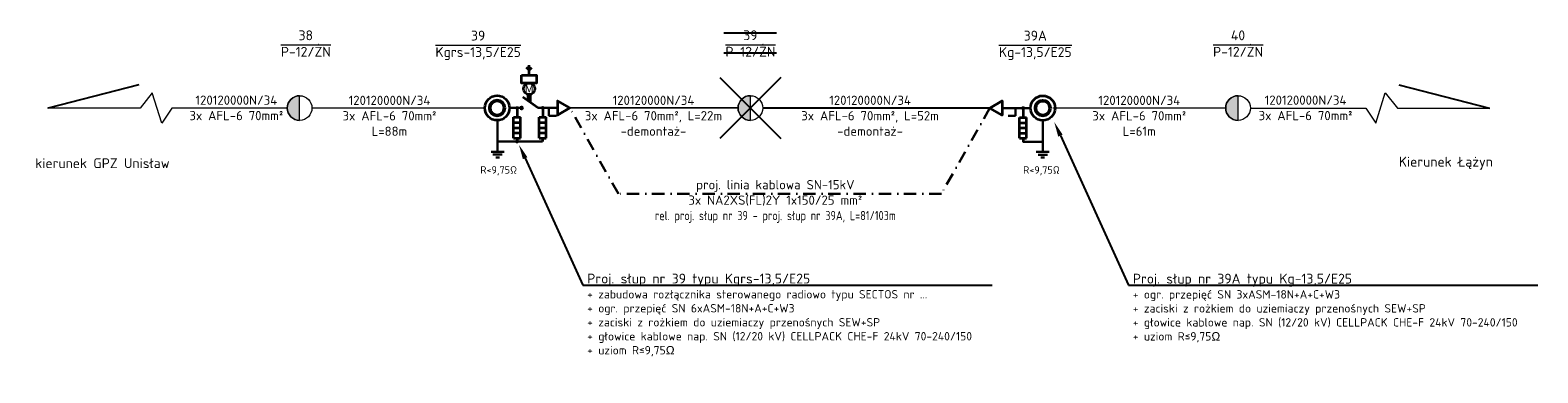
# Model space of a CAD drawing. Header units: metres. Extents: x -1993 to 4624, y 674 to 2411.
# Tile 11 of 14: x 2506 to 2811, y 1414 to 1483. Entities that reach past the tile are written whole.
import ezdxf
from ezdxf import colors
from ezdxf.entities.mleader import LeaderData, LeaderLine
from ezdxf.math import Vec2, Vec3

# ---------------------------------------------------------------- set-up
doc = ezdxf.new("R2010")
doc.units = ezdxf.units.M
doc.linetypes.add('DASHDOT2', pattern=[0.5, 0.25, -0.125, 0, -0.125])
doc.layers.add('# OBMBS-9x-19xxx __EI_opis_SN', color=1, linetype='Continuous', lineweight=0)
doc.layers.add('# OBMBS-9x-19xxx _SN PROJ. KABLE 15kV', color=10, linetype='DASHDOT2', lineweight=30)
doc.layers.add('# OBMBS-9x-19xxx _EI_ schemat', color=1, linetype='Continuous')
doc.layers.add('# OBMBS-9x-19xxx _EI_demontaż SN', color=1, linetype='Demontaż_(6m)')
doc.layers.add('PP_isnt. słup SN', color=18, linetype='Continuous', lineweight=9, true_color=0x000000)
doc.styles.add('linie', font='simplex.shx', dxfattribs={"height": 1})
doc.styles.add('PLS_View', font='arial.ttf')
doc.styles.add('PP_opis 2.0', font='ARIALN.TTF', dxfattribs={"height": 2})
doc.styles.get("Standard").update_dxf_attribs({"font": 'ARIAL.TTF'})
doc.linetypes.add('Demontaż_(6m)', pattern='A,6,["x",linie,S=2,R=0,X=-0.5238,Y=-0.66667],0', length=6)

# ---------------------------------------------------------------- blocks, each defined once
blk = doc.blocks.new('G$CF36D3B97')
at = {"layer": '# OBMBS-9x-19xxx _EI_ schemat', "color": 0, "linetype": 'Continuous', "lineweight": 30}
for p, q in [((1.75, 1.5), (1.75, 10.01)), ((3.5, 1.5), (0, 1.5)), ((3, 0.75), (0.5, 0.75)), ((2.25, 0), (1.25, 0))]:
    blk.add_line(p, q, dxfattribs=at)
blk = doc.blocks.new('G$C0D73F9A8')
at = {"layer": 'PP_isnt. słup SN', "transparency": 33554687}
h = blk.add_hatch(color=0, dxfattribs=at)
h.dxf.hatch_style = 1
edge = h.paths.add_edge_path()
edge.add_line((0, -2), (0, 2))
edge.add_arc((0, 0), 2, 90, 270)
at = {"layer": 'PP_isnt. słup SN', "color": 0}
blk.add_lwpolyline([(0, -2), (0, 2)], dxfattribs=at)
blk.add_circle((0, 0), 2, dxfattribs=at)
blk.add_arc((0, 0), 2, 90, 270, dxfattribs=at)
blk = doc.blocks.new('Ogranicznik')
at = {"layer": '# OBMBS-9x-19xxx _EI_ schemat', "color": 0, "lineweight": 35}
for p, q in [((-1.77, 9.18), (-1.77, 7.28)), ((-2.47, 3.06), (-2.47, 7.28)), ((-1.07, 7.28), (-2.47, 7.28)), ((-1.07, 6.22), (-2.47, 6.22)), ((-1.07, 3.06), (-1.07, 7.28)), ((-1.07, 5.17), (-2.47, 5.17)), ((-1.07, 4.11), (-2.47, 4.11)), ((-1.07, 3.06), (-2.47, 3.06)), ((-1.76, 3.06), (-1.76, 2.36))]:
    blk.add_line(p, q, dxfattribs=at)
blk = doc.blocks.new('G$C78A2E07B')
at = {"layer": '# OBMBS-9x-19xxx _EI_ schemat', "color": 1, "lineweight": 35}
blk.add_circle((2.5, 2.5), 2.5, dxfattribs=at)
at = {"layer": '# OBMBS-9x-19xxx _EI_ schemat', "color": 1, "lineweight": 50}
blk.add_circle((2.5, 2.5), 1.5, dxfattribs=at)
blk = doc.blocks.new('G$C2CA46FFD')
at = {"layer": '# OBMBS-9x-19xxx _EI_ schemat', "color": 244, "lineweight": 35, "ltscale": 0.5}
for p, q in [((1.64, 8), (1.11, 8.57)), ((1.63, 6.99), (1.64, 9.01)), ((1.64, 8), (2.17, 8.57)), ((1.36, 3.13), (1.36, 1.8)), ((1.87, 3.11), (1.87, 1.44))]:
    blk.add_line(p, q, dxfattribs=at)
at = {"layer": '# OBMBS-9x-19xxx _EI_ schemat', "color": 1, "lineweight": 35}
blk.add_line((3.38, 0.36), (0.36, 2.53), dxfattribs=at)
at = {"layer": '# OBMBS-9x-19xxx _EI_ schemat', "color": 244, "lineweight": 35, "ltscale": 0.5}
blk.add_lwpolyline([(0.1, 6.99), (3.17, 6.99), (3.16, 5.4), (0.09, 5.41)], close=True, dxfattribs=at)
at = {"layer": '# OBMBS-9x-19xxx _EI_ schemat', "color": 1, "lineweight": 30}
blk.add_lwpolyline([(0, 0), (0, 0.71)], dxfattribs=at)
at = {"layer": '# OBMBS-9x-19xxx _EI_ schemat', "color": 244, "lineweight": 35, "ltscale": 0.5}
blk.add_circle((1.64, 4.25), 1.16, dxfattribs=at)
at = {"layer": '# OBMBS-9x-19xxx _EI_ schemat', "color": 1, "lineweight": 30}
blk.add_arc((0, 0.36), 0.357, 270.0201, 90.0201, dxfattribs=at)
at = {"layer": '# OBMBS-9x-19xxx _EI_ schemat', "color": 1, "lineweight": 30, "insert": (0.2, 5.03), "char_height": 1.5, "width": 2.9275, "attachment_point": 1, "rotation": 0.0195, "line_spacing_factor": 1.2}
blk.add_mtext('\\pxqc;M', dxfattribs=at)
blk = doc.blocks.new('G$CAA43476E')
at = {"layer": '# OBMBS-9x-19xxx _EI_ schemat', "color": 1, "lineweight": 35, "ltscale": 0.5}
blk.add_lwpolyline([(2.51, 1.45), (0, 2.9), (0, 0)], close=True, dxfattribs=at)

msp = doc.modelspace()

# ---------------------------------------------------------------- linework, layer by layer
at = {"layer": '# OBMBS-9x-19xxx _EI_ schemat', "color": 1, "lineweight": 30}
for p, q in [((2603.08, 1467.375, 109624981.694), (2605.326, 1467.376, 109624981.694)), ((2608.708, 1467.377, 109624981.694), (2612.708, 1467.378, 109624981.694)), ((2609.722, 1467.378, 109624981.694), (2609.722, 1465.795, 109624981.694)), ((2610.982, 1467.378, 109624981.694), (2610.982, 1465.795, 109624981.694)), ((2610.982, 1465.795, 109624981.694), (2612.522, 1465.795, 109624981.694)), ((2705.481, 1465.772, 109624981.694), (2703.941, 1465.772, 109624981.694)), ((2705.481, 1467.355, 109624981.694), (2705.481, 1465.772, 109624981.694)), ((2604.512, 1460.561, 109624981.694), (2600.583, 1460.561, 109624981.694)), ((2609.708, 1460.561, 109624981.694), (2600.583, 1460.561, 109624981.694)), ((2710.981, 1460.536, 109624981.694), (2706.966, 1460.541, 109624981.694))]:
    msp.add_line(p, q, dxfattribs=at)
at = {"layer": '# OBMBS-9x-19xxx _EI_ schemat', "color": 1, "lineweight": 30, "ltscale": 0.5}
for p, q in [((2702.777, 1467.355, 109624981.694), (2705.481, 1467.355, 109624981.694)), ((2705.481, 1467.355, 109624981.694), (2708.481, 1467.355, 109624981.694))]:
    msp.add_line(p, q, dxfattribs=at)
at = {"layer": '# OBMBS-9x-19xxx _EI_ schemat', "color": 1, "lineweight": 35, "ltscale": 0.5, "elevation": 109624981.694}
msp.add_lwpolyline([(2700.266, 1467.355), (2702.777, 1468.804), (2702.777, 1465.906)], close=True, dxfattribs=at)
at = {"layer": '# OBMBS-9x-19xxx _EI_ schemat', "color": 1, "lineweight": 35}
msp.add_circle((2710.981, 1467.355, 109624981.694), 2.5, dxfattribs=at)
at = {"layer": '# OBMBS-9x-19xxx _EI_ schemat', "color": 1, "lineweight": 50}
msp.add_circle((2710.981, 1467.355, 109624981.694), 1.5, dxfattribs=at)
at = {"layer": '# OBMBS-9x-19xxx _EI_ schemat', "color": 1, "linetype": 'ByBlock', "lineweight": 40, "ltscale": 0.5}
for centre in [(2604.526, 1467.375, 109624981.694), (2609.722, 1467.378, 109624981.694), (2706.981, 1467.355, 109624981.694), (2604.512, 1460.561, 109624981.694)]:
    msp.add_circle(centre, 0.0873, dxfattribs=at)
at = {"layer": '# OBMBS-9x-19xxx _EI_demontaż SN', "linetype": 'ByBlock'}
for p, q in [((2657.038, 1482.542), (2646.383, 1482.542)), ((2657.038, 1478.446), (2646.383, 1478.446)), ((2645.585, 1473.561, 109624981.694), (2657.969, 1461.177, 109624981.694)), ((2657.969, 1473.561, 109624981.694), (2645.585, 1461.177, 109624981.694))]:
    msp.add_line(p, q, dxfattribs=at)
at = {"layer": '# OBMBS-9x-19xxx _EI_demontaż SN'}
for p, q in [((2649.277, 1467.369, 109624981.694), (2615.218, 1467.378, 109624981.694)), ((2700.266, 1467.355, 109624981.694), (2654.277, 1467.369, 109624981.694))]:
    msp.add_line(p, q, dxfattribs=at)
at = {"layer": '# OBMBS-9x-19xxx _SN PROJ. KABLE 15kV', "ltscale": 10, "elevation": 109624981.694}
msp.add_lwpolyline([(2700.266, 1467.378), (2690.448, 1450.001), (2625.037, 1450.001), (2615.218, 1467.378)], dxfattribs=at)
at = {"linetype": 'ByBlock', "lineweight": -2, "ltscale": 5}
for p, q in [((2527.961, 1472.042, 109624981.694), (2509.601, 1467.355, 109624981.694)), ((2783.045, 1472.042, 109624981.694), (2801.404, 1467.355, 109624981.694))]:
    msp.add_line(p, q, dxfattribs=at)
at = {"lineweight": 20}
for p, q in [((2597.997, 1467.355, 109624981.694), (2562.997, 1467.355, 109624981.694)), ((2748.008, 1467.355, 109624981.694), (2713.008, 1467.355, 109624981.694))]:
    msp.add_line(p, q, dxfattribs=at)
at = {"lineweight": 20, "elevation": 109624981.694}
for points in [[(2557.997, 1467.355), (2534.622, 1467.355), (2532.615, 1464.287), (2530.674, 1470.423), (2528.194, 1467.355), (2526.726, 1467.355), (2509.484, 1467.355)], [(2753.008, 1467.355), (2776.384, 1467.355), (2778.391, 1464.287), (2780.332, 1470.423), (2782.812, 1467.355), (2784.28, 1467.355), (2801.522, 1467.355)]]:
    msp.add_lwpolyline(points, dxfattribs=at)

# ---------------------------------------------------------------- block references
at = {"layer": '# OBMBS-9x-19xxx _EI_ schemat', "color": 1}
for name, p in [('G$C2CA46FFD', (2605.326, 1467.019, 109624981.694)), ('G$C78A2E07B', (2597.997, 1464.875, 109624981.694)), ('G$CAA43476E', (2612.708, 1465.929, 109624981.694))]:
    msp.add_blockref(name, p, dxfattribs=at)
at = {"layer": '# OBMBS-9x-19xxx _EI_ schemat', "color": 1, "lineweight": 30, "xscale": -1}
for p in [(2602.755, 1458.2, 109624981.694), (2607.951, 1458.2, 109624981.694), (2705.21, 1458.179, 109624981.694)]:
    msp.add_blockref('Ogranicznik', p, dxfattribs=at)
at = {"layer": '# OBMBS-9x-19xxx _EI_ schemat', "color": 1, "ltscale": 0.5, "yscale": 0.75, "zscale": 0.75}
for p, xscale in [((2601.895, 1457.369, 109624981.694), -0.75), ((2709.668, 1457.348, 109624981.694), 0.75)]:
    msp.add_blockref('G$CF36D3B97', p, dxfattribs=dict(at, xscale=xscale))
at = {"color": 7, "lineweight": 20, "xscale": 1.25, "yscale": 1.25, "zscale": 1.25}
for p in [(2560.497, 1467.355, 109624981.694), (2651.777, 1467.369, 109624981.694), (2750.508, 1467.355, 109624981.694)]:
    msp.add_blockref('G$C0D73F9A8', p, dxfattribs=at)

# ---------------------------------------------------------------- texts
at = {"layer": '# OBMBS-9x-19xxx _EI_ schemat', "color": 1, "lineweight": 30, "char_height": 1.5, "width": 11.16446, "attachment_point": 1}
for insert in [(2597.088, 1455.585), (2706.992, 1455.577)]:
    msp.add_mtext('{\\fISOCPEUR|b0|i0|c238|p34;R<9,75Ω}', dxfattribs=dict(at, insert=insert))
at = {"color": 0, "lineweight": 20, "char_height": 2, "width": 13.0076, "attachment_point": 5, "style": 'PP_opis 2.0'}
for s, insert in [('{\\fISOCPEUR|b0|i0|c238|p34;38\\P\\OP-12/ŻN}', (2561.754, 1480.427)), ('{\\fISOCPEUR|b1|i0|c238|p34;\\C1;39\\P\\OKgrs-13,5/E25}', (2596.644, 1480.067)), ('{\\fISOCPEUR|b0|i0|c238|p34;39\\P\\OP-12/ŻN}', (2651.777, 1480.441, 109624981.694)), ('{\\fISOCPEUR|b1|i0|c238|p34;\\C1;39A\\P\\OKg-13,5/E25}', (2709.466, 1480.062)), ('{\\fISOCPEUR|b0|i0|c238|p34;40\\P\\OP-12/ŻN}', (2750.513, 1480.424, 124241645.92))]:
    msp.add_mtext(s, dxfattribs=dict(at, insert=insert))
at = {"color": 0, "linetype": 'DASHDOT2', "lineweight": 15, "ltscale": 100, "char_height": 1.875, "attachment_point": 5, "style": 'PP_opis 2.0'}
for s, insert, width in [('{\\fISOCPEUR|b0|i0|c238|p34;\\C256; \\P120120000N/34\\P\\C0;3x \\C256;AFL-6 70\\C0;mm²}', (2547.686, 1468.959, 109624981.694), 52.52317), ('{\\C256; \\P\\fISOCPEUR|b0|i0|c238|p34;120120000N/34\\P3x AFL-6 70mm²\\PL=88m}', (2578.692, 1467.355, 109624981.694), 52.52317), ('{\\fISOCPEUR|b0|i0|c238|p34;\\C1; \\P120120000N/34\\P3x AFL-6 70mm², L=22m\\P-demontaż-}', (2632.144, 1467.366, 109624981.694), 52.52317), ('{\\fISOCPEUR|b0|i0|c238|p34;\\C1; \\P120120000N/34\\P3x AFL-6 70mm², L=52m\\P-demontaż-}', (2676.006, 1467.366, 109624981.694), 52.52317), ('{\\fISOCPEUR|b0|i0|c238|p34;\\C256; \\P120120000N/34\\P\\C0;3x \\C256;AFL-6 70\\C0;mm²\\PL=61m}', (2730.508, 1467.355, 109624981.694), 22.08311), ('{\\fISOCPEUR|b0|i0|c238|p34;\\C256; \\P120120000N/34\\P\\C0;3x \\C256;AFL-6 70\\C0;mm²}', (2764.177, 1468.959, 109624981.694), 52.52317)]:
    msp.add_mtext(s, dxfattribs=dict(at, insert=insert, width=width))
at = {"lineweight": 20, "attachment_point": 5, "style": 'PP_opis 2.0'}
for s, insert, char_height, width in [('\\pxsm1;{\\fISOCPEUR|b0|i0|c238|p34;kierunek GPZ Unisław}', (2520.563, 1456.188, 109624981.694), 2, 43.64825), ('\\pxsm1;{\\fISOCPEUR|b0|i0|c238|p34;Kierunek Łążyn}', (2792.588, 1456.188, 109624981.694), 2, 84.61555), ('\\pxsm1;{\\fISOCPEUR|b1|i0|c238|p34;\\C1;proj. linia kablowa SN-15kV\\P\\fISOCPEUR|b0|i0|c238|p34;3x NA2XS(FL)2Y 1x150/25 mm²\\P\\W0.8;rel. proj. słup nr 39 - proj. słup nr 39A, L=81/103m}', (2656.822, 1448.426, 109624981.694), 1.875, 142.33017)]:
    msp.add_mtext(s, dxfattribs=dict(at, insert=insert, char_height=char_height, width=width))

# ---------------------------------------------------------------- leaders
at = {"layer": '# OBMBS-9x-19xxx __EI_opis_SN', "color": 1}
ml = msp.add_multileader_mtext('Standard', dxfattribs=at)
ml.set_content('\\pxsm1,ql;{\\fISOCPEUR|b1|i0|c238|p34;Proj. słup \\fISOCPEUR|b0|i0|c238|p34;nr 39A typu \\fISOCPEUR|b1|i0|c238|p34;Kg-13,5/E25\\P\\fISOCPEUR|b0|i0|c238|p34;\\H0.85x;+ ogr. przepięć SN 3xASM-18N+A+C+W3\\P+ zaciski z rożkiem do uziemiaczy przenośnych SEW+SP\\P+ głowice kablowe nap. SN (12/20 kV) CELLPACK CHE-F 24kV 70-240/150\\P+ uziom R≤9,75Ω}', color=256, style='PLS_View')
ml.set_leader_properties()
ml.build(insert=Vec2(0, 0))
ml.multileader.update_dxf_attribs({"text_left_attachment_type": 6, "text_right_attachment_type": 6, "dogleg_length": 0.36, "arrow_head_size": 3})
ctx = ml.context
ctx.base_point, ctx.char_height, ctx.arrow_head_size, ctx.landing_gap_size, ctx.plane_origin = Vec3(2728.705, 1431.46, 116933313.807), 2, 3, 0.5, Vec3(2738.697, 1486.605, 116933313.807)
ctx.left_attachment, ctx.right_attachment = 6, 6
notes = []
notes.append((ctx, [(0, (1, 1, 0), (2728.345, 1431.46, 116933313.807), (1, 0), 0.36, [(0, [(2713.297, 1464.526, 116933313.807)], 0, [])])]))
ctx.mtext.insert, ctx.mtext.width, ctx.mtext.line_spacing_factor, ctx.mtext.flow_direction = Vec3(2729.205, 1433.8, 116933313.807), 81.19859, 0.75, 5
ml = msp.add_multileader_mtext('Standard', dxfattribs=at)
ml.set_content('\\pxsm1,ql;{\\fISOCPEUR|b1|i0|c238|p34;Proj. słup \\fISOCPEUR|b0|i0|c238|p34;nr 39 typu \\fISOCPEUR|b1|i0|c238|p34;Kgrs-13,5/E25\\P\\fISOCPEUR|b0|i0|c238|p34;\\H0.85x;+ zabudowa rozłącznika sterowanego radiowo typu SECTOS nr ...\\P+ ogr. przepięć SN 6xASM-18N+A+C+W3\\P+ zaciski z rożkiem do uziemiaczy przenośnych SEW+SP\\P+ głowice kablowe nap. SN (12/20 kV) CELLPACK CHE-F 24kV 70-240/150\\P+ uziom R≤9,75Ω}', color=256, style='PLS_View')
ml.set_leader_properties()
ml.build(insert=Vec2(0, 0))
ml.multileader.update_dxf_attribs({"text_left_attachment_type": 6, "text_right_attachment_type": 6, "dogleg_length": 0.36, "arrow_head_size": 3})
ctx = ml.context
ctx.base_point, ctx.char_height, ctx.arrow_head_size, ctx.landing_gap_size, ctx.plane_origin = Vec3(2618.222, 1431.481, 116933313.807), 2, 3, 0.5, Vec3(2628.214, 1486.626, 116933313.807)
ctx.left_attachment, ctx.right_attachment = 6, 6
notes.append((ctx, [(0, (1, 1, 0), (2617.862, 1431.481, 116933313.807), (1, 0), 0.36, [(0, [(2604.915, 1459.929, 116933313.807)], 0, [])])]))
ctx.mtext.insert, ctx.mtext.width, ctx.mtext.line_spacing_factor, ctx.mtext.flow_direction = Vec3(2618.722, 1433.821, 116933313.807), 81.19859, 0.75, 5
for ctx, leaders in notes:
    for number, flags, end, landing, length, lines in leaders:
        leader = LeaderData()
        leader.index, (leader.has_last_leader_line, leader.has_dogleg_vector, leader.attachment_direction) = number, flags
        leader.last_leader_point, leader.dogleg_vector, leader.dogleg_length = Vec3(end), Vec3(landing), length
        for number, points, colour, breaks in lines:
            line = LeaderLine()
            line.index, line.vertices, line.color, line.breaks = number, Vec3.list(points), colors.encode_raw_color(colour), breaks
            leader.lines.append(line)
        ctx.leaders.append(leader)

doc.saveas('drawing.dxf')
